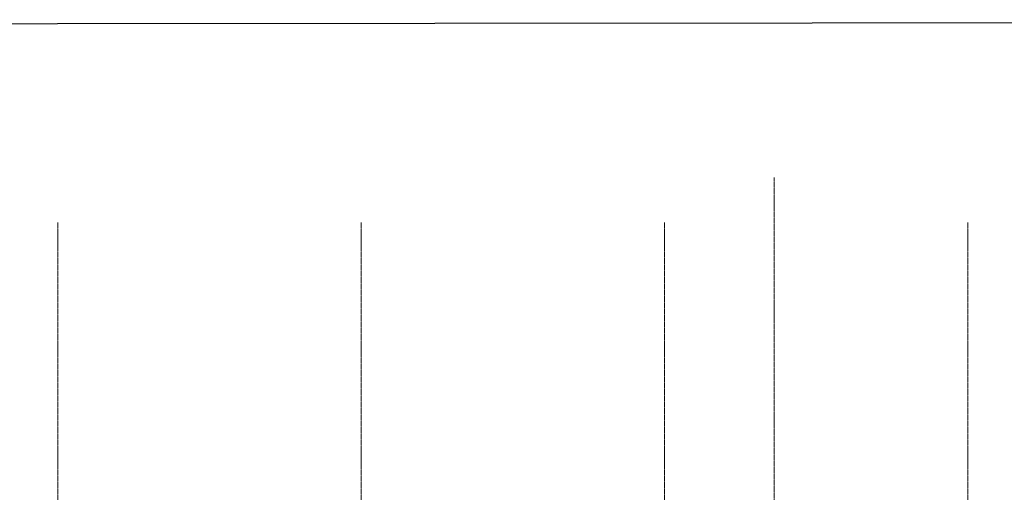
# Model space of a CAD drawing. Header units: millimetres. Extents: x -290 to 116110, y -2975 to 80225.
# Tile 220 of 247: x 61938 to 73621, y 74611 to 80225. Entities that reach past the tile are written whole.
import ezdxf

# ---------------------------------------------------------------- set-up
doc = ezdxf.new("R2010")
doc.units = ezdxf.units.MM
doc.linetypes.add('ADSK_Линия сетки', pattern=[25, 20, -2.5, 0, -2.5])
doc.linetypes.add('ADSK_Линия сетки_2_', pattern=[25, 20, -2.5, 0, -2.5])
doc.layers.add('UNPLOTTED', color=2, linetype='Continuous', plot=False)
doc.layers.add('Оси', color=7, linetype='Continuous', lineweight=9)

# ---------------------------------------------------------------- blocks, each defined once
blk = doc.blocks.new('135_SLK_GD_KR_rvt-1-B2_-11_400__На лист секция 4_-11_400')
at = {"layer": 'Оси', "color": 254, "linetype": 'ADSK_Линия сетки_2_', "true_color": 0xe5e5e5}
blk.add_line((-13064710, -9220612), (-13064710, -9297240), dxfattribs=at)
blk = doc.blocks.new('A$Cc005853f')
at = {"layer": 'Оси', "color": 253, "linetype": 'ADSK_Линия сетки', "true_color": 0xaaaaaa}
for p, q in [((60303.1, 2607.6), (60303.1, 76892.6)), ((63903.1, 2607.6), (63903.1, 76892.8)), ((67503.1, 2607.6), (67503.1, 76893.1)), ((71103.1, 2607.6), (71103.1, 76893.3))]:
    blk.add_line(p, q, dxfattribs=at)
at = {"lineweight": 5}
blk.add_blockref('135_SLK_GD_KR_rvt-1-B2_-11_400__На лист секция 4_-11_400', (13133512.8, 9298039.8), dxfattribs=at)
blk = doc.blocks.new('*U331')
at = {"layer": 'UNPLOTTED'}
blk.add_lwpolyline([(0, 832), (0, 0), (-1164, 0), (-1164, 831)], close=True, dxfattribs=at)

msp = doc.modelspace()

# ---------------------------------------------------------------- block references
msp.add_blockref('A$Cc005853f', (2087, 922))

# ---------------------------------------------------------------- next in the draw order: block references
at = {"layer": 'UNPLOTTED', "xscale": 100, "yscale": 100, "zscale": 100}
msp.add_blockref('*U331', (116110, -2975), dxfattribs=at)

doc.saveas('drawing.dxf')
